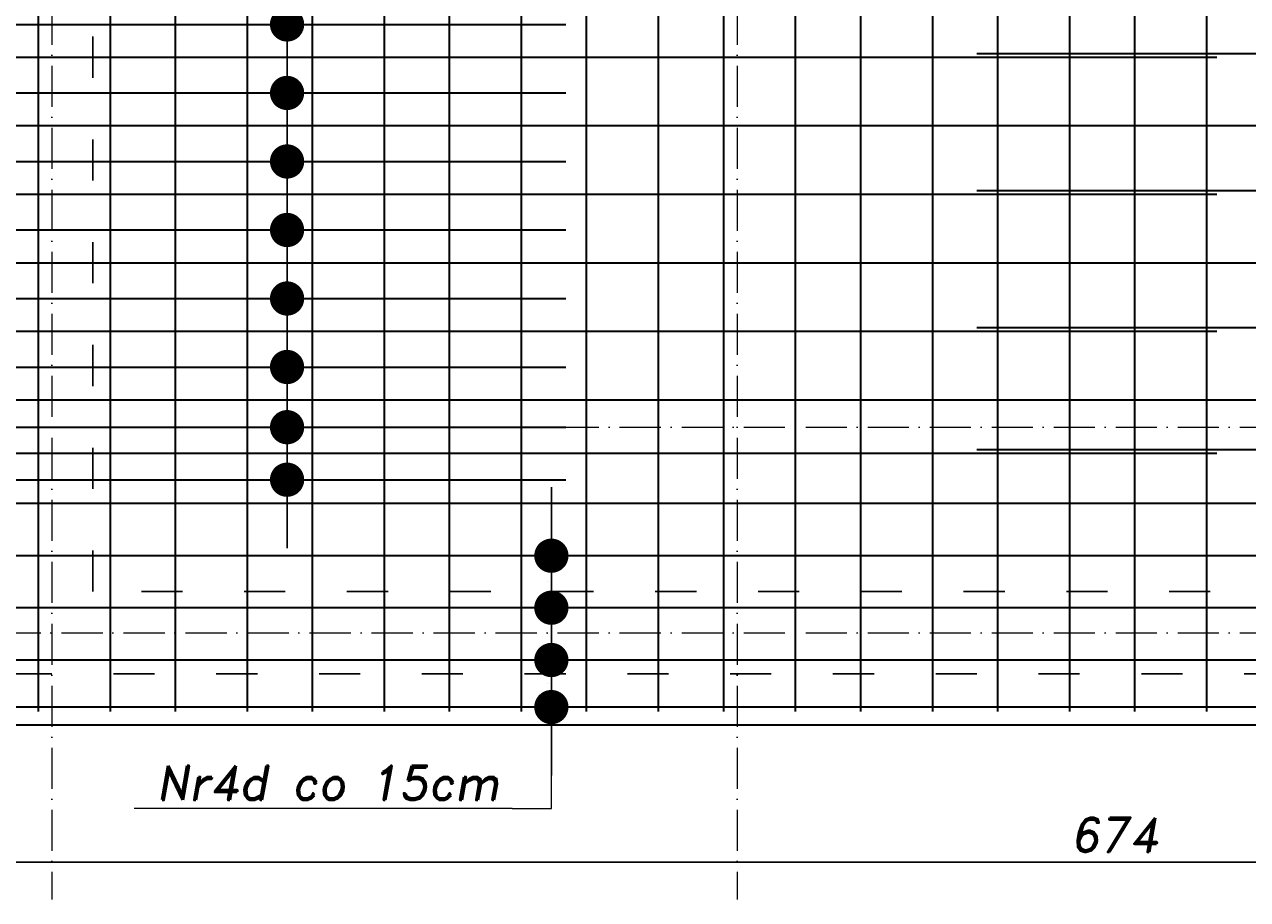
# Model space of a CAD drawing. Header units: millimetres. Extents: x 295948 to 312016, y 6878 to 18016.
# Tile 97 of 252: x 302032 to 302389, y 15571 to 15827. Entities that reach past the tile are written whole.
import ezdxf

# ---------------------------------------------------------------- set-up
doc = ezdxf.new("R2010")
doc.units = ezdxf.units.MM
doc.linetypes.add('ACAD_ISO03W100', pattern=[30, 12, -18])
doc.linetypes.add('ACAD_ISO10W100', pattern=[18, 12, -3, 0, -3])
for name, color, linetype, lineweight in [('konstrukcja', 3, 'Continuous', 35), ('konstrukcja wymiary', 1, 'Continuous', 13), ('opisy', 2, 'Continuous', 18), ('osie', 5, 'ACAD_ISO10W100', 13), ('zbrojenie płyty', 141, 'Continuous', 35)]:
    doc.layers.add(name, color=color, linetype=linetype, lineweight=lineweight)
doc.layers.add('przerywane', color=6, linetype='ACAD_ISO03W100')
doc.styles.add('KONSTRUKCJA', font='romand.shx', dxfattribs={"oblique": 10})
doc.styles.get("Standard").update_dxf_attribs({"font": 'romand.shx', "oblique": 10})
doc.dimstyles.new('150', dxfattribs={"dimtxt": 10, "dimasz": 7, "dimexe": 1.25, "dimexo": 0.625, "dimgap": 3, "dimtad": 1, "dimdec": 0, "dimrnd": 0.5, "dimtxsty": 'KONSTRUKCJA', "dimblk": 'ARCHTICK', "dimcen": 2.5, "dimadec": 0, "dimazin": 0, "dimtfac": 1, "dimtdec": 0, "dimtix": 1, "dimtmove": 0, "dimatfit": 3, "dimfxl": 4, "dimfxlon": 1, "dimarcsym": 0})
doc.dimstyles.new('kropki', dxfattribs={"dimtxt": 0.001, "dimasz": 10, "dimexe": 1.25, "dimexo": 0.625, "dimgap": 1, "dimtad": 1, "dimtxsty": 'Standard', "dimblk": 'DOT', "dimcen": 2.5, "dimadec": 0, "dimazin": 0, "dimtfac": 1, "dimtmove": 0, "dimatfit": 3, "dimfxl": 1, "dimfxlon": 1, "dimarcsym": 0})

# ---------------------------------------------------------------- blocks, each defined once
blk = doc.blocks.new('_Dot')
at = {"color": 0, "linetype": 'ByBlock', "lineweight": -2}
blk.add_line((-0.5, 0), (-1, 0), dxfattribs=at)
at = {"color": 0, "linetype": 'ByBlock', "const_width": 0.5}
blk.add_lwpolyline([(-0.25, 0, 1), (0.25, 0, 1)], format="xyb", close=True, dxfattribs=at)
blk = doc.blocks.new('*D1973')
at = {"layer": 'Defpoints', "color": 0, "transparency": 16777216}
for p in [(302175.44, 15641.25), (302186.24, 15641.25), (302175.44, 15627.51)]:
    blk.add_point(p, dxfattribs=at)
at = {"layer": 'konstrukcja wymiary', "color": 0, "lineweight": -2, "transparency": 16777216}
for p, q in [((302186.24, 15651.25), (302186.24, 15661.25)), ((302185.24, 15641.25), (302187.49, 15641.25)), ((302186.24, 15627.51), (302186.24, 15641.25)), ((302185.24, 15627.51), (302187.49, 15627.51)), ((302186.24, 15617.51), (302186.24, 15607.51))]:
    blk.add_line(p, q, dxfattribs=at)
at = {"layer": 'konstrukcja wymiary', "color": 0, "lineweight": -2, "transparency": 16777216, "xscale": 10, "yscale": 10, "zscale": 10}
for p, rotation in [((302186.24, 15641.25), 270), ((302186.24, 15627.51), 90)]:
    blk.add_blockref('_Dot', p, dxfattribs=dict(at, rotation=rotation))
at = {"layer": 'konstrukcja wymiary', "color": 0, "transparency": 16777216, "insert": (302185.23, 15634.38), "char_height": 0.001, "attachment_point": 5, "rotation": 90}
blk.add_mtext('13,74', dxfattribs=at)
blk = doc.blocks.new('*D1974')
at = {"layer": 'Defpoints', "color": 0, "transparency": 16777216}
for p in [(302175.44, 15656.52), (302186.24, 15656.52), (302175.44, 15641.25)]:
    blk.add_point(p, dxfattribs=at)
at = {"layer": 'konstrukcja wymiary', "color": 0, "lineweight": -2, "transparency": 16777216}
for p, q in [((302186.24, 15666.52), (302186.24, 15676.52)), ((302185.24, 15656.52), (302187.49, 15656.52)), ((302186.24, 15641.25), (302186.24, 15656.52)), ((302185.24, 15641.25), (302187.49, 15641.25)), ((302186.24, 15631.25), (302186.24, 15621.25))]:
    blk.add_line(p, q, dxfattribs=at)
at = {"layer": 'konstrukcja wymiary', "color": 0, "lineweight": -2, "transparency": 16777216, "xscale": 10, "yscale": 10, "zscale": 10}
for p, rotation in [((302186.24, 15656.52), 270), ((302186.24, 15641.25), 90)]:
    blk.add_blockref('_Dot', p, dxfattribs=dict(at, rotation=rotation))
at = {"layer": 'konstrukcja wymiary', "color": 0, "transparency": 16777216, "insert": (302185.23, 15648.89), "char_height": 0.001, "attachment_point": 5, "rotation": 90}
blk.add_mtext('15,27', dxfattribs=at)
blk = doc.blocks.new('*D1975')
at = {"layer": 'Defpoints', "color": 0, "transparency": 16777216}
for p in [(302175.44, 15671.7), (302186.24, 15671.7), (302175.44, 15656.52)]:
    blk.add_point(p, dxfattribs=at)
at = {"layer": 'konstrukcja wymiary', "color": 0, "lineweight": -2, "transparency": 16777216}
for p, q in [((302186.24, 15681.7), (302186.24, 15691.7)), ((302185.24, 15671.7), (302187.49, 15671.7)), ((302186.24, 15656.52), (302186.24, 15671.7)), ((302185.24, 15656.52), (302187.49, 15656.52)), ((302186.24, 15646.52), (302186.24, 15636.52))]:
    blk.add_line(p, q, dxfattribs=at)
at = {"layer": 'konstrukcja wymiary', "color": 0, "lineweight": -2, "transparency": 16777216, "xscale": 10, "yscale": 10, "zscale": 10}
for p, rotation in [((302186.24, 15671.7), 270), ((302186.24, 15656.52), 90)]:
    blk.add_blockref('_Dot', p, dxfattribs=dict(at, rotation=rotation))
at = {"layer": 'konstrukcja wymiary', "color": 0, "transparency": 16777216, "insert": (302185.23, 15664.11), "char_height": 0.001, "attachment_point": 5, "rotation": 90}
blk.add_mtext('15,18', dxfattribs=at)
blk = doc.blocks.new('_ArchTick')
at = {"color": 0, "linetype": 'ByBlock', "lineweight": 13, "const_width": 0.15}
blk.add_lwpolyline([(-0.5, -0.5), (0.5, 0.5)], dxfattribs=at)
blk = doc.blocks.new('*D2154')
at = {"layer": 'Defpoints', "color": 0, "transparency": 16777216}
for p in [(302013.44, 15622.22), (302687.44, 15622.22), (302687.44, 15582.22)]:
    blk.add_point(p, dxfattribs=at)
at = {"layer": 'konstrukcja wymiary', "color": 0, "lineweight": -2, "transparency": 16777216}
for p, q in [((302013.44, 15586.22), (302013.44, 15580.97)), ((302687.44, 15586.22), (302687.44, 15580.97)), ((302013.44, 15582.22), (302687.44, 15582.22))]:
    blk.add_line(p, q, dxfattribs=at)
at = {"layer": 'konstrukcja wymiary', "color": 0, "lineweight": -2, "transparency": 16777216, "xscale": 7, "yscale": 7, "zscale": 7, "rotation": 180}
blk.add_blockref('_ArchTick', (302013.44, 15582.22), dxfattribs=at)
at = {"layer": 'konstrukcja wymiary', "color": 0, "lineweight": -2, "transparency": 16777216, "xscale": 7, "yscale": 7, "zscale": 7}
blk.add_blockref('_ArchTick', (302687.44, 15582.22), dxfattribs=at)
at = {"layer": 'konstrukcja wymiary', "color": 0, "transparency": 16777216, "insert": (302350.44, 15590.22), "char_height": 10, "attachment_point": 5, "style": 'KONSTRUKCJA'}
blk.add_mtext('674', dxfattribs=at)
blk = doc.blocks.new('*D2518')
at = {"layer": 'Defpoints', "color": 0, "transparency": 16777216}
for p in [(302109.09, 15709.22), (302117.44, 15709.22), (302117.44, 15693.89)]:
    blk.add_point(p, dxfattribs=at)
at = {"layer": 'konstrukcja wymiary', "color": 0, "lineweight": -2, "transparency": 16777216}
for p, q in [((302109.09, 15719.22), (302109.09, 15729.22)), ((302110.09, 15709.22), (302107.84, 15709.22)), ((302109.09, 15693.89), (302109.09, 15709.22)), ((302110.09, 15693.89), (302107.84, 15693.89)), ((302109.09, 15683.89), (302109.09, 15673.89))]:
    blk.add_line(p, q, dxfattribs=at)
at = {"layer": 'konstrukcja wymiary', "color": 0, "lineweight": -2, "transparency": 16777216, "xscale": 10, "yscale": 10, "zscale": 10}
for p, rotation in [((302109.09, 15709.22), 270), ((302109.09, 15693.89), 90)]:
    blk.add_blockref('_Dot', p, dxfattribs=dict(at, rotation=rotation))
at = {"layer": 'konstrukcja wymiary', "color": 0, "transparency": 16777216, "insert": (302108.09, 15701.56), "char_height": 0.001, "attachment_point": 5, "rotation": 90}
blk.add_mtext('15,33', dxfattribs=at)
blk = doc.blocks.new('*D2519')
at = {"layer": 'Defpoints', "color": 0, "transparency": 16777216}
for p in [(302109.09, 15726.79), (302117.44, 15726.79), (302117.44, 15709.22)]:
    blk.add_point(p, dxfattribs=at)
at = {"layer": 'konstrukcja wymiary', "color": 0, "lineweight": -2, "transparency": 16777216}
for p, q in [((302109.09, 15736.79), (302109.09, 15746.79)), ((302110.09, 15726.79), (302107.84, 15726.79)), ((302109.09, 15709.22), (302109.09, 15726.79)), ((302110.09, 15709.22), (302107.84, 15709.22)), ((302109.09, 15699.22), (302109.09, 15689.22))]:
    blk.add_line(p, q, dxfattribs=at)
at = {"layer": 'konstrukcja wymiary', "color": 0, "lineweight": -2, "transparency": 16777216, "xscale": 10, "yscale": 10, "zscale": 10}
for p, rotation in [((302109.09, 15726.79), 270), ((302109.09, 15709.22), 90)]:
    blk.add_blockref('_Dot', p, dxfattribs=dict(at, rotation=rotation))
at = {"layer": 'konstrukcja wymiary', "color": 0, "transparency": 16777216, "insert": (302108.09, 15718.01), "char_height": 0.001, "attachment_point": 5, "rotation": 90}
blk.add_mtext('17,56', dxfattribs=at)
blk = doc.blocks.new('*D2520')
at = {"layer": 'Defpoints', "color": 0, "transparency": 16777216}
for p in [(302109.09, 15746.79), (302117.44, 15746.79), (302117.44, 15726.79)]:
    blk.add_point(p, dxfattribs=at)
at = {"layer": 'konstrukcja wymiary', "color": 0, "lineweight": -2, "transparency": 16777216}
for p, q in [((302109.09, 15756.79), (302109.09, 15766.79)), ((302110.09, 15746.79), (302107.84, 15746.79)), ((302109.09, 15726.79), (302109.09, 15746.79)), ((302110.09, 15726.79), (302107.84, 15726.79)), ((302109.09, 15716.79), (302109.09, 15706.79))]:
    blk.add_line(p, q, dxfattribs=at)
at = {"layer": 'konstrukcja wymiary', "color": 0, "lineweight": -2, "transparency": 16777216, "xscale": 10, "yscale": 10, "zscale": 10}
for p, rotation in [((302109.09, 15746.79), 270), ((302109.09, 15726.79), 90)]:
    blk.add_blockref('_Dot', p, dxfattribs=dict(at, rotation=rotation))
at = {"layer": 'konstrukcja wymiary', "color": 0, "transparency": 16777216, "insert": (302108.09, 15736.79), "char_height": 0.001, "attachment_point": 5, "rotation": 90}
blk.add_mtext('20', dxfattribs=at)
blk = doc.blocks.new('*D2521')
at = {"layer": 'Defpoints', "color": 0, "transparency": 16777216}
for p in [(302109.09, 15766.79), (302117.44, 15766.79), (302117.44, 15746.79)]:
    blk.add_point(p, dxfattribs=at)
at = {"layer": 'konstrukcja wymiary', "color": 0, "lineweight": -2, "transparency": 16777216}
for p, q in [((302109.09, 15776.79), (302109.09, 15786.79)), ((302110.09, 15766.79), (302107.84, 15766.79)), ((302109.09, 15746.79), (302109.09, 15766.79)), ((302110.09, 15746.79), (302107.84, 15746.79)), ((302109.09, 15736.79), (302109.09, 15726.79))]:
    blk.add_line(p, q, dxfattribs=at)
at = {"layer": 'konstrukcja wymiary', "color": 0, "lineweight": -2, "transparency": 16777216, "xscale": 10, "yscale": 10, "zscale": 10}
for p, rotation in [((302109.09, 15766.79), 270), ((302109.09, 15746.79), 90)]:
    blk.add_blockref('_Dot', p, dxfattribs=dict(at, rotation=rotation))
at = {"layer": 'konstrukcja wymiary', "color": 0, "transparency": 16777216, "insert": (302108.09, 15756.79), "char_height": 0.001, "attachment_point": 5, "rotation": 90}
blk.add_mtext('20', dxfattribs=at)
blk = doc.blocks.new('*D2522')
at = {"layer": 'Defpoints', "color": 0, "transparency": 16777216}
for p in [(302109.09, 15786.79), (302117.44, 15786.79), (302117.44, 15766.79)]:
    blk.add_point(p, dxfattribs=at)
at = {"layer": 'konstrukcja wymiary', "color": 0, "lineweight": -2, "transparency": 16777216}
for p, q in [((302109.09, 15796.79), (302109.09, 15806.79)), ((302110.09, 15786.79), (302107.84, 15786.79)), ((302109.09, 15766.79), (302109.09, 15786.79)), ((302110.09, 15766.79), (302107.84, 15766.79)), ((302109.09, 15756.79), (302109.09, 15746.79))]:
    blk.add_line(p, q, dxfattribs=at)
at = {"layer": 'konstrukcja wymiary', "color": 0, "lineweight": -2, "transparency": 16777216, "xscale": 10, "yscale": 10, "zscale": 10}
for p, rotation in [((302109.09, 15786.79), 270), ((302109.09, 15766.79), 90)]:
    blk.add_blockref('_Dot', p, dxfattribs=dict(at, rotation=rotation))
at = {"layer": 'konstrukcja wymiary', "color": 0, "transparency": 16777216, "insert": (302108.09, 15776.79), "char_height": 0.001, "attachment_point": 5, "rotation": 90}
blk.add_mtext('20', dxfattribs=at)
blk = doc.blocks.new('*D2523')
at = {"layer": 'Defpoints', "color": 0, "transparency": 16777216}
for p in [(302109.09, 15806.79), (302117.44, 15806.79), (302117.44, 15786.79)]:
    blk.add_point(p, dxfattribs=at)
at = {"layer": 'konstrukcja wymiary', "color": 0, "lineweight": -2, "transparency": 16777216}
for p, q in [((302109.09, 15816.79), (302109.09, 15826.79)), ((302110.09, 15806.79), (302107.84, 15806.79)), ((302109.09, 15786.79), (302109.09, 15806.79)), ((302110.09, 15786.79), (302107.84, 15786.79)), ((302109.09, 15776.79), (302109.09, 15766.79))]:
    blk.add_line(p, q, dxfattribs=at)
at = {"layer": 'konstrukcja wymiary', "color": 0, "lineweight": -2, "transparency": 16777216, "xscale": 10, "yscale": 10, "zscale": 10}
for p, rotation in [((302109.09, 15806.79), 270), ((302109.09, 15786.79), 90)]:
    blk.add_blockref('_Dot', p, dxfattribs=dict(at, rotation=rotation))
at = {"layer": 'konstrukcja wymiary', "color": 0, "transparency": 16777216, "insert": (302108.09, 15796.79), "char_height": 0.001, "attachment_point": 5, "rotation": 90}
blk.add_mtext('20', dxfattribs=at)
blk = doc.blocks.new('*D2524')
at = {"layer": 'Defpoints', "color": 0, "transparency": 16777216}
for p in [(302109.09, 15826.79), (302117.44, 15826.79), (302117.44, 15806.79)]:
    blk.add_point(p, dxfattribs=at)
at = {"layer": 'konstrukcja wymiary', "color": 0, "lineweight": -2, "transparency": 16777216}
for p, q in [((302109.09, 15836.79), (302109.09, 15846.79)), ((302110.09, 15826.79), (302107.84, 15826.79)), ((302109.09, 15806.79), (302109.09, 15826.79)), ((302110.09, 15806.79), (302107.84, 15806.79)), ((302109.09, 15796.79), (302109.09, 15786.79))]:
    blk.add_line(p, q, dxfattribs=at)
at = {"layer": 'konstrukcja wymiary', "color": 0, "lineweight": -2, "transparency": 16777216, "xscale": 10, "yscale": 10, "zscale": 10}
for p, rotation in [((302109.09, 15826.79), 270), ((302109.09, 15806.79), 90)]:
    blk.add_blockref('_Dot', p, dxfattribs=dict(at, rotation=rotation))
at = {"layer": 'konstrukcja wymiary', "color": 0, "transparency": 16777216, "insert": (302108.09, 15816.79), "char_height": 0.001, "attachment_point": 5, "rotation": 90}
blk.add_mtext('20', dxfattribs=at)
blk = doc.blocks.new('*D2525')
at = {"layer": 'Defpoints', "color": 0, "transparency": 16777216}
for p in [(302109.09, 15846.79), (302117.44, 15846.79), (302117.44, 15826.79)]:
    blk.add_point(p, dxfattribs=at)
at = {"layer": 'konstrukcja wymiary', "color": 0, "lineweight": -2, "transparency": 16777216}
for p, q in [((302109.09, 15856.79), (302109.09, 15866.79)), ((302110.09, 15846.79), (302107.84, 15846.79)), ((302109.09, 15826.79), (302109.09, 15846.79)), ((302110.09, 15826.79), (302107.84, 15826.79)), ((302109.09, 15816.79), (302109.09, 15806.79))]:
    blk.add_line(p, q, dxfattribs=at)
at = {"layer": 'konstrukcja wymiary', "color": 0, "lineweight": -2, "transparency": 16777216, "xscale": 10, "yscale": 10, "zscale": 10}
for p, rotation in [((302109.09, 15846.79), 270), ((302109.09, 15826.79), 90)]:
    blk.add_blockref('_Dot', p, dxfattribs=dict(at, rotation=rotation))
at = {"layer": 'konstrukcja wymiary', "color": 0, "transparency": 16777216, "insert": (302108.09, 15836.79), "char_height": 0.001, "attachment_point": 5, "rotation": 90}
blk.add_mtext('20', dxfattribs=at)

msp = doc.modelspace()

# ---------------------------------------------------------------- linework, layer by layer
at = {"layer": 'konstrukcja'}
msp.add_lwpolyline([(301547.44, 15622.224), (300873.44, 15622.224), (300873.44, 16891.224), (302687.44, 16891.224), (302687.44, 15622.224), (302013.44, 15622.224)], dxfattribs=at)
at = {"layer": 'konstrukcja wymiary'}
for p, q in [((302186.235, 15597.946), (302186.235, 15612.512)), ((302174.785, 15597.946), (302064.453, 15597.946)), ((302174.785, 15597.946), (302186.235, 15597.946))]:
    msp.add_line(p, q, dxfattribs=at)
at = {"layer": 'osie'}
for p, q in [((302040.44, 17045.509), (302040.44, 15571.332)), ((302240.44, 17045.509), (302240.44, 15571.332)), ((300685.771, 15709.224), (302708.51, 15709.224)), ((300685.771, 15649.224), (302708.51, 15649.224))]:
    msp.add_line(p, q, dxfattribs=at)
at = {"layer": 'przerywane'}
for p, q in [((302052.44, 15661.224), (302052.44, 16272.224)), ((302648.556, 15661.224), (302052.44, 15661.224)), ((302028.44, 15637.224), (302672.44, 15637.224))]:
    msp.add_line(p, q, dxfattribs=at)
at = {"layer": 'zbrojenie płyty'}
for p, q in [((302036.44, 16626.224), (302036.44, 15626.224)), ((302076.44, 16626.224), (302076.44, 15626.224)), ((302116.44, 16626.224), (302116.44, 15626.224)), ((302156.44, 16626.224), (302156.44, 15626.224)), ((302196.44, 16626.224), (302196.44, 15626.224)), ((302236.44, 16626.224), (302236.44, 15626.224)), ((302276.44, 16626.224), (302276.44, 15626.224)), ((302316.44, 16626.224), (302316.44, 15626.224)), ((302356.44, 16626.224), (302356.44, 15626.224)), ((302057.44, 15957.224), (302057.44, 15626.224)), ((302097.44, 15957.224), (302097.44, 15626.224)), ((302137.44, 15957.224), (302137.44, 15626.224)), ((302177.44, 15957.224), (302177.44, 15626.224)), ((302217.44, 15957.224), (302217.44, 15626.224)), ((302257.44, 15957.224), (302257.44, 15626.224)), ((302297.44, 15957.224), (302297.44, 15626.224)), ((302337.44, 15957.224), (302337.44, 15626.224)), ((302377.44, 15957.224), (302377.44, 15626.224)), ((301890.44, 15826.787), (302190.44, 15826.787)), ((301180.44, 15817.243), (302380.44, 15817.243)), ((302683.44, 15818.243), (302310.44, 15818.243)), ((301890.44, 15806.787), (302190.44, 15806.787)), ((301482.132, 15797.243), (302682.132, 15797.243)), ((301890.44, 15786.787), (302190.44, 15786.787)), ((301180.44, 15777.243), (302380.44, 15777.243)), ((302683.44, 15778.243), (302310.44, 15778.243)), ((301890.44, 15766.787), (302190.44, 15766.787)), ((301482.132, 15757.243), (302682.132, 15757.243)), ((301890.44, 15746.787), (302190.44, 15746.787)), ((301180.44, 15737.243), (302380.44, 15737.243)), ((302683.44, 15738.243), (302310.44, 15738.243)), ((301890.44, 15726.787), (302190.44, 15726.787)), ((301482.132, 15717.243), (302682.132, 15717.243)), ((301890.44, 15709.224), (302190.44, 15709.224)), ((301180.44, 15701.632), (302380.44, 15701.632)), ((302683.44, 15702.632), (302310.44, 15702.632)), ((301890.44, 15693.893), (302190.44, 15693.893)), ((301482.132, 15687.03), (302682.132, 15687.03)), ((302683.44, 15671.702), (302017.322, 15671.702)), ((302683.44, 15656.524), (302017.322, 15656.524)), ((302683.44, 15641.255), (302017.322, 15641.255)), ((302683.44, 15627.512), (302017.322, 15627.512))]:
    msp.add_line(p, q, dxfattribs=at)

# ---------------------------------------------------------------- texts
at = {"layer": 'opisy', "insert": (302121.058, 15605.391), "char_height": 10, "width": 231.49388, "attachment_point": 5}
msp.add_mtext('Nr4d co 15cm', dxfattribs=at)

# ---------------------------------------------------------------- dimensions: what is measured, and where the dimension line sits
at = {"layer": 'konstrukcja wymiary'}
for base, p1, p2, picture, middle in [((302109.095, 15846.787), (302117.44, 15826.787), (302117.44, 15846.787), '*D2525', (302108.094, 15836.787)), ((302109.095, 15826.787), (302117.44, 15806.787), (302117.44, 15826.787), '*D2524', (302108.094, 15816.787)), ((302109.095, 15806.787), (302117.44, 15786.787), (302117.44, 15806.787), '*D2523', (302108.094, 15796.787)), ((302109.095, 15786.787), (302117.44, 15766.787), (302117.44, 15786.787), '*D2522', (302108.094, 15776.787)), ((302109.095, 15766.787), (302117.44, 15746.787), (302117.44, 15766.787), '*D2521', (302108.094, 15756.787)), ((302109.095, 15746.787), (302117.44, 15726.787), (302117.44, 15746.787), '*D2520', (302108.094, 15736.787)), ((302109.095, 15726.787), (302117.44, 15709.224), (302117.44, 15726.787), '*D2519', (302108.094, 15718.005)), ((302186.235, 15671.702), (302175.44, 15656.524), (302175.44, 15671.702), '*D1975', (302185.235, 15664.113)), ((302186.235, 15656.524), (302175.44, 15641.255), (302175.44, 15656.524), '*D1974', (302185.235, 15648.889))]:
    dim = msp.add_linear_dim(base=base, p1=p1, p2=p2, angle=90, dimstyle='kropki', override={"dimtmove": 1}, dxfattribs=at)
    dim.commit()
    dim.dimension.update_dxf_attribs({"geometry": picture, "text_midpoint": middle})
for base, p1, p2, picture, middle in [((302109.095, 15709.224), (302117.44, 15693.893), (302117.44, 15709.224), '*D2518', (302108.094, 15701.558)), ((302186.235, 15641.255), (302175.44, 15627.512), (302175.44, 15641.255), '*D1973', (302185.235, 15634.383))]:
    dim = msp.add_linear_dim(base=base, p1=p1, p2=p2, angle=90, dimstyle='kropki', dxfattribs=at)
    dim.commit()
    dim.dimension.update_dxf_attribs({"geometry": picture, "text_midpoint": middle})
dim = msp.add_linear_dim(base=(302687.44, 15582.224), p1=(302013.44, 15622.224), p2=(302687.44, 15622.224), dimstyle='150', override={"dimtmove": 1}, dxfattribs=at)
dim.commit()
dim.dimension.update_dxf_attribs({"geometry": '*D2154', "text_midpoint": (302350.44, 15590.224)})

doc.saveas('drawing.dxf')
